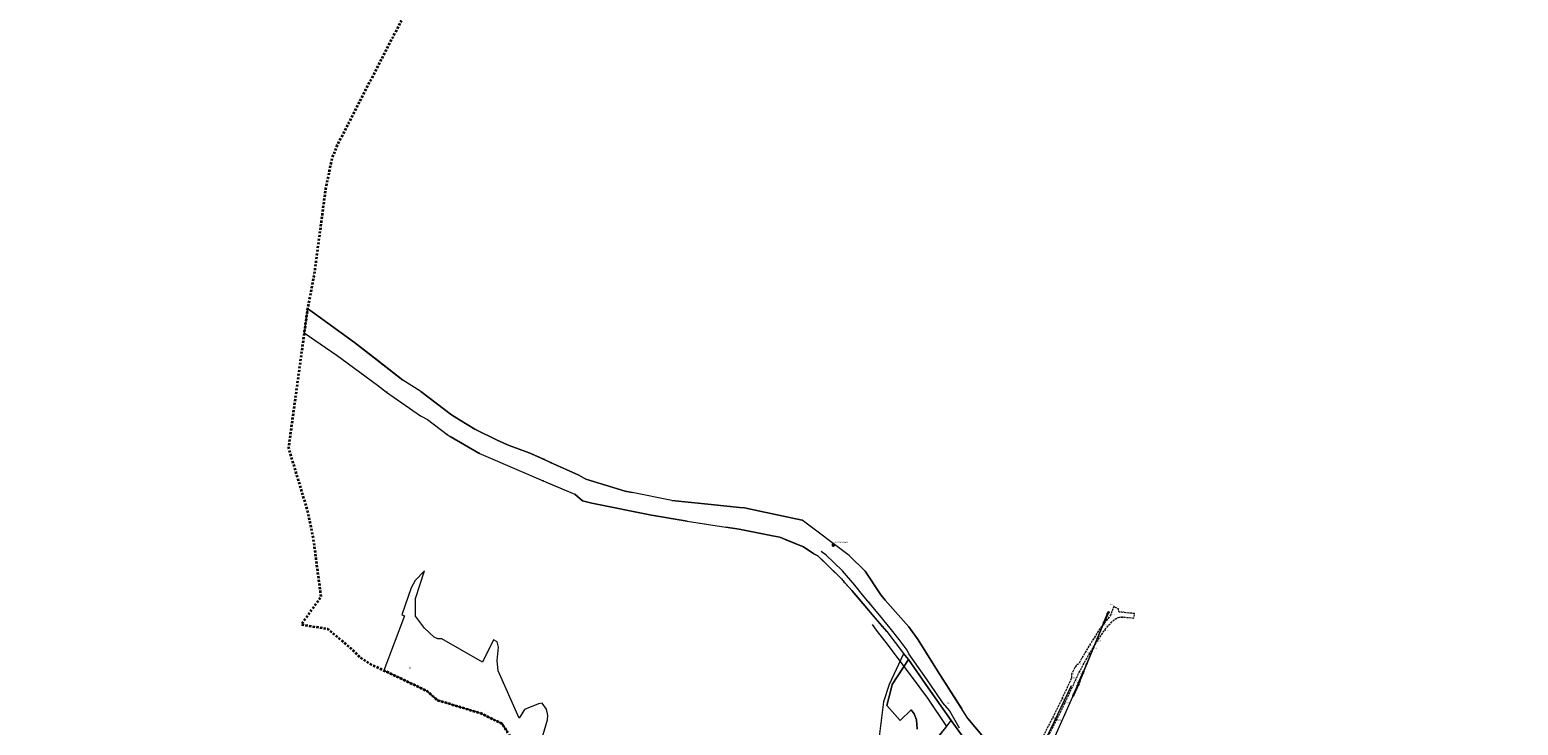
# Model space of a CAD drawing. Header units: metres. Extents: x 7423100 to 7429434, y 5527887 to 5533362.
# Tile 41 of 43: x 7426717 to 7427725, y 5531908 to 5532379. Entities that reach past the tile are written whole.
import ezdxf
from ezdxf.enums import TextEntityAlignment as Align

# ---------------------------------------------------------------- set-up
doc = ezdxf.new("R2010")
doc.units = ezdxf.units.M
doc.header["$MEASUREMENT"] = 0
for name, pattern in [('1.5_0.5', [2, 1.5, -0.5]), ('1.5_1.0', [2.5, 1.5, -1]), ('219-500', [0]), ('sutp_500', [0])]:
    doc.linetypes.add(name, pattern=pattern)
doc.layers.get('0').update_dxf_attribs({"color": 2, "linetype": 'CONTINUOUS', "lineweight": 5})
for name, color, linetype in [('202-punkt graniczny', 7, 'CONTINUOUS'), ('203-punkt graniczny', 7, 'CONTINUOUS'), ('210-oznaczenie konturu użytku gruntowego', 7, 'CONTINUOUS'), ('211-numer działki ewidencyjnej', 7, 'CONTINUOUS'), ('216-obręb ewidencyjny', 7, 'CONTINUOUS'), ('217-kontur klasyfikacyjny', 7, 'CONTINUOUS'), ('218-kontur użytku gruntowego', 7, 'CONTINUOUS'), ('219-działka ewidencyjna', 7, 'CONTINUOUS'), ('jezdnia', 7, 'CONTINUOUS'), ('pikieta sztuczna', 7, 'CONTINUOUS'), ('pikieta sztuczna-Atr2', 7, 'CONTINUOUS'), ('przewód gazowy', 7, 'CONTINUOUS'), ('przewód gazowy-Atr1', 7, 'CONTINUOUS'), ('przewód kanalizacyjny', 7, 'CONTINUOUS'), ('przewód kanalizacyjny-Atr1', 7, 'CONTINUOUS'), ('przewód telekomunikacyjny napowietrzny', 7, 'CONTINUOUS'), ('Szczegółowa osnowa geodezyjna pozioma', 7, 'CONTINUOUS'), ('Szczegółowa osnowa geodezyjna pozioma-Atr103', 7, 'CONTINUOUS')]:
    doc.layers.add(name, color=color, linetype=linetype)
doc.styles.get("Standard").update_dxf_attribs({"font": 'Working1250.shx', "width": 0.75})

# ---------------------------------------------------------------- blocks, each defined once
blk = doc.blocks.new('202')
at = {"color": 0, "linetype": 'Continuous', "lineweight": 0}
blk.add_circle((0, 0), 0.25, dxfattribs=at)
blk = doc.blocks.new('203')
at = {"linetype": 'Continuous', "lineweight": 0}
h = blk.add_hatch(color=0, dxfattribs=at)
edge = h.paths.add_edge_path()
edge.add_arc((0, 0), 0.045, 0, 360)
blk = doc.blocks.new('SUTP')
at = {"color": 0, "linetype": 'Continuous'}
for p, q in [((0, 0), (0.866, 0.5)), ((0, 0), (9.232, 0)), ((1.866, -0.5), (1, 0)), ((7.366, -0.5), (8.232, 0)), ((9.232, 0), (8.366, 0.5))]:
    blk.add_line(p, q, dxfattribs=at)
blk = doc.blocks.new('PW01')
at = {"linetype": 'Continuous', "lineweight": 13}
h = blk.add_hatch(color=0, dxfattribs=at)
edge = h.paths.add_edge_path()
edge.add_arc((0, 0), 0.045, 0, 360)
blk = doc.blocks.new('OSSP')
at = {"color": 0}
for p, q in [((-0.626, 0.625), (-0.626, -0.625)), ((-0.626, 0.625), (-0.626, -0.625)), ((0.624, 0.625), (-0.626, 0.625)), ((0.624, 0.625), (-0.626, 0.625)), ((0.3, 0), (-0.3, 0)), ((0.3, 0), (-0.3, 0)), ((0, -0.3), (0, 0.3)), ((0, -0.3), (0, 0.3)), ((0.624, -0.625), (0.624, 0.625)), ((0.624, -0.625), (0.624, 0.625)), ((-0.626, -0.625), (0.624, -0.625)), ((-0.626, -0.625), (0.624, -0.625))]:
    blk.add_line(p, q, dxfattribs=at)

msp = doc.modelspace()

# ---------------------------------------------------------------- linework, layer by layer
at = {"layer": '216-obręb ewidencyjny', "color": 7, "linetype": '1.5_1.0', "lineweight": 35, "flags": 128}
msp.add_lwpolyline([(7427465.39, 5530971.07), (7427486.65, 5530995.8), (7427495.11, 5531008.66), (7427506.55, 5531022.56), (7427519.92, 5531035.82), (7427519.91, 5531036.3), (7427540.59, 5531050.32), (7427543.86, 5531052.19), (7427571.29, 5531067.83), (7427590.31, 5531078.09), (7427613.86, 5531090.36), (7427646.86, 5531111.52), (7427660.42, 5531115.01), (7427662.16, 5531129.96), (7427666.71, 5531148.13), (7427670.68, 5531162.93), (7427670.94, 5531163.89), (7427672.3, 5531168.8), (7427678.26, 5531190.44), (7427681.76, 5531206.54), (7427682.92, 5531211.85), (7427685.79, 5531222.97), (7427687.08, 5531227.98), (7427693.27, 5531251.97), (7427696.49, 5531267.22), (7427697.15, 5531271.2), (7427705.01, 5531310.69), (7427706.98, 5531318.96), (7427709.16, 5531328.11), (7427710.97, 5531335.69), (7427711.99, 5531339.94), (7427715.7, 5531355.5), (7427716.72, 5531359.77), (7427717.33, 5531364), (7427719.63, 5531379.83), (7427720.91, 5531389.52), (7427720.1, 5531400.42), (7427722.9, 5531410.64), (7427724.18, 5531415.32), (7427734.05, 5531441.54), (7427734.54, 5531443.09), (7427737.48, 5531452.46), (7427746.03, 5531479.69), (7427750.79, 5531494.86), (7427755.27, 5531510.07), (7427764.29, 5531529.18), (7427769.04, 5531539.24), (7427783.7, 5531570.71), (7427800.96, 5531607.54), (7427810.14, 5531623.35), (7427817.05, 5531636.63), (7427820.22, 5531642.47), (7427823.76, 5531648.03), (7427828.76, 5531655.37), (7427835.75, 5531664.29), (7427847.7, 5531677.49), (7427857.3, 5531686.9), (7427863.35, 5531692.87), (7427866.84, 5531696.83), (7427873.21, 5531704.1), (7427875.02, 5531705.91), (7427875.9, 5531707), (7427877.05, 5531708.44), (7427882.64, 5531718.45), (7427883.93, 5531724.65), (7427887.73, 5531737.45), (7427891.69, 5531759.66), (7427891.48, 5531770.46), (7427892.27, 5531774.96), (7427890.97, 5531788.46), (7427890.75, 5531791.66), (7427885.03, 5531805.66), (7427884.53, 5531810.46), (7427884.63, 5531821.26), (7427891.42, 5531829.87), (7427906.99, 5531843.29), (7427916.38, 5531849.6), (7427929.99, 5531858.62), (7427946.45, 5531871.55), (7427946.91, 5531871.91), (7427951.16, 5531875.24), (7427948.04, 5531885.94), (7427960.54, 5531891.76), (7427964.44, 5531893.96), (7427978.13, 5531902.58), (7427991.32, 5531911), (7427995.73, 5531914.4), (7427996.71, 5531915.9), (7428010.31, 5531933.22), (7428022.68, 5531948.64), (7428034.97, 5531962.18), (7428048.85, 5531977.47), (7428055.64, 5531984.98), (7428067.62, 5531997.2), (7428088.07, 5532025.51), (7428095.13, 5532035.33), (7428118.02, 5532068.16), (7428124.13, 5532078.7), (7428127.6, 5532086.43), (7428137.36, 5532105.5), (7428146.28, 5532123.5), (7428156.46, 5532144.02), (7428165.92, 5532158.25), (7428174.92, 5532171.78), (7428184.81, 5532186.66), (7428197.91, 5532202.59), (7428203.6, 5532209.48), (7428212.77, 5532220.89), (7428222.36, 5532235.31), (7428227.59, 5532243.5), (7428239.65, 5532262.38), (7428262.18, 5532297.65), (7428262.89, 5532298.76), (7428267.28, 5532305.27), (7428280.85, 5532326.69), (7428294.78, 5532347.64), (7428302.22, 5532358.82), (7428306.83, 5532365.67), (7428308.41, 5532368.04), (7428310.22, 5532370.36), (7428313.2, 5532374.23), (7428314.71, 5532376.31), (7428318.18, 5532381.07), (7428330.97, 5532398.67), (7428340.32, 5532409.75), (7428341.48, 5532411.12), (7428357.54, 5532430.19), (7428358.07, 5532430.74), (7428411.8, 5532486.32), (7428420.17, 5532494.97), (7428420.71, 5532514.43), (7428420.95, 5532523.18), (7428421.59, 5532527.21), (7428425.03, 5532549.05), (7428428.58, 5532569.99), (7428428.82, 5532571.49), (7428433.55, 5532592.4), (7428433.7, 5532593.44), (7428439.72, 5532619.61), (7428441.16, 5532625.98), (7428447.68, 5532655.92), (7428448.85, 5532661.03), (7428450.4, 5532665.64), (7428456.16, 5532686.26), (7428464.05, 5532721.04), (7428466.61, 5532731.38), (7428471.44, 5532750.92), (7428477.31, 5532786.2), (7428477.75, 5532788.76), (7428481.61, 5532811.28), (7428485.02, 5532830.33), (7428485.96, 5532835.64), (7428489.02, 5532852.8), (7428491.88, 5532884.65), (7428490.49, 5532905.24), (7428489.9, 5532907.75), (7428488.34, 5532914.39), (7428477.51, 5532960.55), (7428474.58, 5532973.05), (7428466, 5532997.55), (7428463.57, 5533004.48), (7428458.75, 5533013.92), (7428458.62, 5533014.17), (7428456.91, 5533017.43), (7428443.52, 5533043.76), (7428441.89, 5533047.26), (7428432.02, 5533068.57), (7428429.1, 5533071.41), (7428421.46, 5533086.24), (7428417.65, 5533092.55), (7428416.37, 5533094.67), (7428407.6, 5533109.19), (7428399.88, 5533122.56), (7428399, 5533122.14), (7428384.14, 5533113.56), (7428358.23, 5533099.08), (7428353.17, 5533095.29), (7428350.35, 5533093.25), (7428346.37, 5533087.46), (7428335.97, 5533072.33), (7428323.99, 5533067.92), (7428302.18, 5533062.69), (7428276.87, 5533061.14), (7428266.59, 5533051.05), (7428253.59, 5533046.43), (7428242.99, 5533044.21), (7428237.11, 5533042.98), (7428216.6, 5533038.69), (7428207.43, 5533032.49), (7428201.31, 5533028.37), (7428186.87, 5533034.21), (7428178.41, 5533037.64), (7428168.31, 5533043.53), (7428156.68, 5533050.32), (7428152.08, 5533051.21), (7428139.57, 5533053.7), (7428130.77, 5533054.49), (7428119.27, 5533054.07), (7428110.39, 5533057.64), (7428098.36, 5533062.45), (7428085.46, 5533065.12), (7428082.36, 5533065.74), (7428081.89, 5533065.84), (7428070.35, 5533068.22), (7428061.98, 5533066.4), (7428048.15, 5533063.39), (7428038.77, 5533047.18), (7428032.37, 5533043.17), (7428026.27, 5533043.06), (7428020.58, 5533038.95), (7428010.18, 5533037.34), (7428004.88, 5533032.35), (7428000.78, 5533031.33), (7427991.37, 5533039.32), (7427978.58, 5533036.3), (7427952.09, 5533018.67), (7427941.39, 5533020.76), (7427919.92, 5533006.23), (7427911, 5533012.52), (7427905.49, 5533014.21), (7427886.6, 5533008.59), (7427878.01, 5533000.38), (7427860.42, 5533000.76), (7427856.1, 5533001.85), (7427848.81, 5532996.66), (7427844.63, 5532991.34), (7427833.61, 5532990.73), (7427830.19, 5532991.64), (7427821.61, 5532993.91), (7427801.42, 5532985.49), (7427799.22, 5532979.48), (7427785.84, 5532966.97), (7427779.24, 5532967.86), (7427772.74, 5532960.45), (7427767.37, 5532956.38), (7427761.35, 5532951.84), (7427743.15, 5532949.01), (7427722.47, 5532935.19), (7427714.87, 5532934.58), (7427709.39, 5532926.54), (7427704.5, 5532919.36), (7427708.29, 5532915.77), (7427670.41, 5532894.32), (7427670.93, 5532880.52), (7427657.14, 5532869.3), (7427642.64, 5532867.08), (7427645.86, 5532850.69), (7427643.03, 5532847), (7427633.28, 5532834.37), (7427615.99, 5532825.25), (7427601.39, 5532824.63), (7427597.79, 5532823.93), (7427581.3, 5532814.61), (7427580.3, 5532810.2), (7427580.42, 5532795), (7427576.24, 5532791), (7427570.13, 5532794.22), (7427563.82, 5532792.78), (7427562.43, 5532787.98), (7427561.24, 5532774.38), (7427551.65, 5532769.58), (7427547.26, 5532760.96), (7427544.28, 5532754.15), (7427533.08, 5532741.74), (7427525.48, 5532737.93), (7427518.21, 5532726.52), (7427513.32, 5532717.41), (7427504.52, 5532717.4), (7427487.72, 5532704.38), (7427495.32, 5532704.29), (7427498.54, 5532689.89), (7427484.95, 5532677.28), (7427484.98, 5532651.87), (7427464.18, 5532651.45), (7427460.58, 5532649.84), (7427460.99, 5532643.84), (7427465.4, 5532634.15), (7427460.42, 5532613.54), (7427455.72, 5532615.13), (7427452.43, 5532610.13), (7427448.23, 5532604.02), (7427444.65, 5532592.42), (7427427.06, 5532617.78), (7427421.61, 5532625.63), (7427420.8, 5532626.79), (7427411.78, 5532658.19), (7427364.62, 5532687.57), (7427347.71, 5532698.11), (7427346.79, 5532699.21), (7427344.7, 5532701.4), (7427342.3, 5532704.01), (7427333.69, 5532713.7), (7427318.37, 5532727.88), (7427303.07, 5532740.88), (7427298.11, 5532747.05), (7427296.37, 5532749.08), (7427268.49, 5532781.32), (7427267.82, 5532783.26), (7427259.56, 5532807), (7427252.16, 5532814.12), (7427243.84, 5532820.46), (7427230.79, 5532830.42), (7427219.84, 5532834.08), (7427209.87, 5532841.08), (7427193.37, 5532852.69), (7427182.89, 5532860), (7427174.62, 5532859.49), (7427145.07, 5532858.45), (7427135.91, 5532866.04), (7427132.23, 5532869.46), (7427126.09, 5532875.17), (7427076.64, 5532870.89), (7427049.99, 5532868.58), (7427047.59, 5532868.37), (7427026.08, 5532874.55), (7427016.08, 5532860.54), (7427008.18, 5532860.73), (7426998.37, 5532865.01), (7426993.57, 5532865.31), (7426989.58, 5532862.4), (7426988.78, 5532860.4), (7426986.29, 5532851.8), (7426984.19, 5532848.5), (7426982.39, 5532847.69), (7426978.39, 5532847.49), (7426977.09, 5532848.19), (7426969.09, 5532851.58), (7426959.87, 5532862.77), (7426953.16, 5532871.16), (7426945.26, 5532873.55), (7426936.06, 5532873.14), (7426920.57, 5532864.42), (7426901.08, 5532863.8), (7426886.66, 5532866.48), (7426858.04, 5532878.55), (7426848.24, 5532881.24), (7426836.84, 5532880.62), (7426827.84, 5532879.91), (7426830.51, 5532900.52), (7426808.91, 5532900.59), (7426800.31, 5532895.22), (7426796.37, 5532893.4), (7426789.7, 5532888.11), (7426781.63, 5532889.28), (7426754.99, 5532893.14), (7426744.12, 5532893.84), (7426734.31, 5532891.8), (7426711.8, 5532899.48), (7426702, 5532898.36), (7426693.7, 5532899.45), (7426692.22, 5532900.2), (7426674.39, 5532909.13), (7426669.98, 5532913.63), (7426663.87, 5532922.12), (7426661.18, 5532925.82), (7426658.16, 5532931.82), (7426655.95, 5532934.41), (7426649.04, 5532945.81), (7426645.83, 5532951.2), (7426640.82, 5532959.4), (7426638.03, 5532965.11), (7426635.21, 5532971.85), (7426627.58, 5532990.09), (7426626.18, 5532991.48), (7426624.88, 5532994.48), (7426623.97, 5532999.48), (7426620.98, 5533006.08), (7426616.87, 5533014.08), (7426614.76, 5533021.27), (7426613.64, 5533026.07), (7426610.63, 5533032.47), (7426608.22, 5533041.77), (7426605.48, 5533049.24), (7426603.61, 5533051.26), (7426592.7, 5533056.75), (7426580.15, 5533046.73), (7426559.81, 5533036.46), (7426519.01, 5533024.9), (7426518.28, 5533023.04), (7426514.97, 5533017.94), (7426514.75, 5533017.59), (7426500.99, 5532994.8), (7426500.35, 5532993.34), (7426498.19, 5532988.31), (7426496.88, 5532985.26), (7426490.01, 5532968.92), (7426485.4, 5532963.11), (7426483.96, 5532961.5), (7426472.92, 5532949.1), (7426472.15, 5532948.45), (7426452.58, 5532932.24), (7426428.19, 5532912.05), (7426404.95, 5532894.16), (7426397.78, 5532889.1), (7426388.33, 5532882.33), (7426375.2, 5532872.72), (7426353.34, 5532856.95), (7426347.97, 5532853.12), (7426324.46, 5532836.35), (7426308.66, 5532825.84), (7426302.59, 5532821.82), (7426280.93, 5532806.53), (7426256.54, 5532788.68), (7426246.89, 5532772.58), (7426238.77, 5532759.05), (7426236.22, 5532754.79), (7426233.15, 5532748.09), (7426223.08, 5532729.89), (7426207.6, 5532686.75), (7426205.22, 5532668.96), (7426205.34, 5532656.24), (7426209.96, 5532635.56), (7426270.77, 5532631.12), (7426295.38, 5532629.65), (7426305.25, 5532629.45), (7426316.44, 5532629.22), (7426328.89, 5532628.97), (7426383.49, 5532627.84), (7426385.49, 5532624.62), (7426413.22, 5532606.59), (7426432.44, 5532579.29), (7426443.17, 5532570.44), (7426447.97, 5532566.55), (7426451.02, 5532567.14), (7426461.37, 5532569.14), (7426478.18, 5532564.16), (7426480.97, 5532561.23), (7426483.68, 5532558.37), (7426512.71, 5532536.9), (7426518.25, 5532525.75), (7426527.4, 5532507.34), (7426528.95, 5532504.21), (7426550.34, 5532513.94), (7426578.56, 5532504.07), (7426582.06, 5532504.15), (7426613.86, 5532504.82), (7426617.75, 5532514.72), (7426623.85, 5532512.23), (7426648.75, 5532521.26), (7426655.66, 5532511.37), (7426666.78, 5532507.62), (7426670.47, 5532506.38), (7426687.18, 5532509.1), (7426688.46, 5532513.51), (7426696.31, 5532513.53), (7426710.76, 5532513.53), (7426713.35, 5532512.17), (7426715.28, 5532511.14), (7426718.81, 5532512.36), (7426724.26, 5532514.25), (7426729.27, 5532506.35), (7426741.47, 5532506.27), (7426752.07, 5532508.72), (7426762.57, 5532501.94), (7426771, 5532487.04), (7426784.58, 5532482.07), (7426784.61, 5532480.06), (7426784.74, 5532475.23), (7426798.04, 5532465.6), (7426803.52, 5532472.24), (7426815.21, 5532479.25), (7426817.5, 5532488.26), (7426823.9, 5532489.19), (7426833.5, 5532490.58), (7426844.71, 5532486.59), (7426861.41, 5532486.81), (7426874.15, 5532476.26), (7426878.53, 5532472.63), (7426886.83, 5532474.04), (7426887.52, 5532483.34), (7426894.84, 5532477.35), (7426905.33, 5532474.36), (7426924.83, 5532475.68), (7426948.46, 5532452.04), (7426964.32, 5532445.33), (7426976.98, 5532439.97), (7426984.88, 5532440.72), (7426988.48, 5532440.66), (7426992.18, 5532439.66), (7426995.88, 5532437.76), (7426977.65, 5532403.01), (7426962.67, 5532374.42), (7426960.36, 5532369.95), (7426955.2, 5532359.9), (7426924.94, 5532300.98), (7426921.45, 5532292.26), (7426919.66, 5532283.66), (7426917.17, 5532271.65), (7426911.31, 5532227.57), (7426911.15, 5532226.39), (7426909.94, 5532217.32), (7426909.34, 5532212.84), (7426904.97, 5532190.63), (7426902.69, 5532174.22), (7426892.77, 5532101.7), (7426892.48, 5532099.71), (7426891.98, 5532096.3), (7426902.63, 5532060.9), (7426905.03, 5532052.91), (7426908.77, 5532035.02), (7426912.8, 5532004.4), (7426914, 5531995.32), (7426900.71, 5531976.53), (7426903.32, 5531976.09), (7426918.79, 5531973.49), (7426934.31, 5531960.45), (7426940.15, 5531954.66), (7426947.86, 5531949.55), (7426956.74, 5531945.34), (7426966.06, 5531940.92), (7426985.89, 5531931.5), (7426992.71, 5531925.4), (7427008.28, 5531920.67), (7427008.58, 5531920.57), (7427018.94, 5531917.44), (7427022.51, 5531916.34), (7427036.52, 5531909.46), (7427039.97, 5531904.23), (7427045.05, 5531896.56), (7427045.71, 5531886.51), (7427046.93, 5531869.5), (7427039.34, 5531861.65), (7427039.77, 5531849.58), (7427058.41, 5531833.42), (7427069.04, 5531835.52), (7427077.31, 5531833.2), (7427066.34, 5531809.48), (7427059.22, 5531795.17), (7427047.43, 5531771.5), (7427030.72, 5531737.93), (7427030.13, 5531733.63), (7427029.43, 5531731.43), (7427022.66, 5531709.42), (7427019.27, 5531700.11), (7427014.28, 5531685.4), (7427001.92, 5531652.59), (7427000.53, 5531646.58), (7426999.52, 5531641.61), (7426998.23, 5531631.7), (7426991.78, 5531594.74), (7426991.4, 5531583.17), (7426990.27, 5531566.87), (7426990.24, 5531550.36), (7426989.73, 5531544.77), (7426987.64, 5531522.63), (7426985.96, 5531504.82), (7426984.82, 5531493.03), (7426986.1, 5531487.11), (7426981.47, 5531443.78), (7426977.76, 5531429.02), (7426975.05, 5531404.33), (7426975.44, 5531396.13), (7426974.63, 5531391.34), (7426974.71, 5531388.72), (7426973.15, 5531375.95), (7426972.52, 5531370.17), (7426972.26, 5531369.28), (7426962.42, 5531315.6), (7426962.3, 5531314.96), (7426956.92, 5531271.95), (7426953.08, 5531240.63), (7426952.41, 5531236), (7426949.55, 5531199.94), (7426949.29, 5531182.09), (7426948.67, 5531151.75), (7426948.83, 5531077.97), (7426948.89, 5531052.46), (7426949, 5531044.75), (7426949.06, 5531042.26), (7426959.47, 5531041.2), (7426967.17, 5531051.07), (7426975.56, 5531047.46), (7426974.73, 5531037.81), (7426977.82, 5531034.33), (7426975.26, 5531028.98), (7426976.11, 5531028.3), (7426977.17, 5531027.68), (7426986.27, 5531024.3), (7426986.18, 5531016.79), (7426989.75, 5531012.82), (7427001.99, 5531013.1), (7427006.48, 5531017.32), (7427011.17, 5531013.73), (7427012.99, 5531012.33), (7427014.48, 5530985.54), (7427014.74, 5530981.13), (7427020.54, 5530971.03), (7427033.35, 5530964.15), (7427038.55, 5530958.35), (7427040.32, 5530950.17), (7427041.57, 5530944.36), (7427041.49, 5530941.06), (7427040.68, 5530937.35), (7427039.38, 5530934.35), (7427037.7, 5530932.55), (7427037.39, 5530931.15), (7427038.89, 5530929.65), (7427043.79, 5530929.36), (7427042.62, 5530906.75), (7427051.9, 5530896.56), (7427056.64, 5530891.37), (7427059.44, 5530890.87), (7427061.75, 5530893.09), (7427064.44, 5530892.38), (7427063.86, 5530884.68), (7427067.06, 5530868.79), (7427069.58, 5530856.38), (7427067.98, 5530854.38), (7427063.19, 5530847.37), (7427071.19, 5530845.18), (7427067.66, 5530826.85), (7427066.52, 5530820.97), (7427074.23, 5530812.38), (7427075.63, 5530812.48), (7427078.76, 5530815.4), (7427081.33, 5530817.79), (7427083.13, 5530817.69), (7427089.73, 5530814.8), (7427090.84, 5530809.4), (7427095.06, 5530803.62), (7427099.57, 5530799.35), (7427102.05, 5530797.01), (7427110.17, 5530781.02), (7427111.98, 5530775.52), (7427113.88, 5530773.62), (7427119.56, 5530767.9), (7427122.91, 5530764.53), (7427126.31, 5530751.64), (7427126.72, 5530742.44), (7427127.63, 5530738.44), (7427128.73, 5530735.94), (7427135.94, 5530727.75), (7427138.95, 5530721.45), (7427141.45, 5530718.85), (7427147.76, 5530713.76), (7427152.67, 5530706.46), (7427153.17, 5530702.86), (7427152.87, 5530700.66), (7427151.68, 5530696.86), (7427148.68, 5530694.86), (7427140.3, 5530690.45), (7427133.89, 5530685.24), (7427126.01, 5530681.43), (7427126.1, 5530678.63), (7427128.3, 5530677.73), (7427134.8, 5530674.94), (7427139.71, 5530670.44), (7427147.22, 5530663.75), (7427153.83, 5530656.66), (7427155.34, 5530654.95), (7427157.53, 5530652.46), (7427162.16, 5530642.77), (7427165.25, 5530637.97), (7427175.76, 5530629.58), (7427178.57, 5530624.69), (7427180.77, 5530624.69), (7427186.27, 5530626.91), (7427192.08, 5530616), (7427189.19, 5530606.6), (7427188.9, 5530598.51), (7427185.31, 5530590.49), (7427185.03, 5530585.49), (7427186.32, 5530580.79), (7427186.94, 5530577.59), (7427200.13, 5530577.71), (7427212.92, 5530668.53), (7427222.92, 5530667.54), (7427239.22, 5530668.36), (7427254.72, 5530669.58), (7427272.1, 5530672.58), (7427285.02, 5530674.82), (7427292.63, 5530716.94), (7427299.23, 5530754.84), (7427307.45, 5530788.08), (7427314.93, 5530810.57), (7427327.03, 5530840.89), (7427342.59, 5530870.71), (7427344.82, 5530872.71), (7427348.58, 5530876.1), (7427360.47, 5530886.83), (7427372.76, 5530897.35), (7427375.04, 5530899.22), (7427399.94, 5530919.58), (7427404.64, 5530923.21), (7427411.42, 5530928.44), (7427415.71, 5530931.74), (7427439.25, 5530950.63), (7427447.3, 5530955.64)], close=True, dxfattribs=at)
at = {"layer": '217-kontur klasyfikacyjny', "color": 92, "linetype": 'Continuous', "lineweight": 18, "flags": 128}
for points in [[(7426977.92, 5532006.34), (7426975.18, 5532001.43)], [(7426984.27, 5532012.77), (7426977.92, 5532006.34)], [(7426978.11, 5531994.19), (7426984.27, 5532012.77)], [(7426975.18, 5532001.43), (7426968.79, 5531982.96)], [(7426978.09, 5531982.05), (7426978.11, 5531994.19)], [(7426970.58, 5531982.27), (7426956.74, 5531945.34)], [(7426968.79, 5531982.96), (7426970.58, 5531982.27)], [(7426984.32, 5531973.99), (7426978.09, 5531982.05)], [(7426990.76, 5531967.94), (7426984.32, 5531973.99)], [(7426993.29, 5531966.89), (7426990.76, 5531967.94)], [(7426996.01, 5531966.79), (7426993.29, 5531966.89)], [(7427023.44, 5531951.03), (7426996.01, 5531966.79)], [(7427030.98, 5531966.13), (7427023.44, 5531951.03)], [(7427033.48, 5531964.85), (7427030.98, 5531966.13)], [(7427033.45, 5531952.07), (7427034.42, 5531961.13)], [(7427034.42, 5531961.13), (7427033.48, 5531964.85)], [(7427308.47, 5531956.25), (7427299.07, 5531935.77)], [(7427308.82, 5531956.94), (7427308.47, 5531956.25)], [(7427312.19, 5531952.78), (7427308.82, 5531956.94)], [(7427034.24, 5531944.99), (7427033.45, 5531952.07)], [(7427312.19, 5531952.78), (7427301.16, 5531935.95)], [(7427301.16, 5531935.95), (7427312.19, 5531952.78)], [(7427327.08, 5531931.42), (7427312.19, 5531952.78)], [(7426956.74, 5531945.34), (7426966.06, 5531940.92)], [(7426966.06, 5531940.92), (7426985.89, 5531931.5)], [(7427048.34, 5531912.92), (7427034.24, 5531944.99)], [(7427299.07, 5531935.77), (7427295.27, 5531924.06)], [(7427301.16, 5531935.95), (7427300.11, 5531931.96)], [(7427300.11, 5531931.96), (7427301.16, 5531935.95)], [(7426985.89, 5531931.5), (7426992.71, 5531925.4)], [(7427300.11, 5531931.96), (7427297.42, 5531921.66)], [(7427297.42, 5531921.66), (7427300.11, 5531931.96)], [(7427341.07, 5531911.46), (7427327.08, 5531931.42)], [(7426992.71, 5531925.4), (7427008.28, 5531920.67)], [(7427008.28, 5531920.67), (7427008.58, 5531920.57)], [(7427008.58, 5531920.57), (7427018.94, 5531917.44)], [(7427018.94, 5531917.44), (7427022.51, 5531916.34)], [(7427022.51, 5531916.34), (7427036.52, 5531909.46)], [(7427052.09, 5531918.81), (7427048.34, 5531912.92)], [(7427061.46, 5531922.69), (7427052.09, 5531918.81)], [(7427063.87, 5531923.08), (7427061.46, 5531922.69)], [(7427066.79, 5531919.23), (7427063.87, 5531923.08)], [(7427067.76, 5531914.81), (7427066.79, 5531919.23)], [(7427295.27, 5531924.06), (7427292.31, 5531900.6)], [(7427297.42, 5531921.66), (7427306.59, 5531911.46)], [(7427306.59, 5531911.46), (7427297.42, 5531921.66)], [(7427306.59, 5531911.46), (7427313.99, 5531918.67)], [(7427313.99, 5531918.67), (7427306.59, 5531911.46)], [(7427313.99, 5531918.67), (7427316.06, 5531916.05)], [(7427316.06, 5531916.05), (7427313.99, 5531918.67)], [(7427316.06, 5531916.05), (7427317.66, 5531911.93)], [(7427317.66, 5531911.93), (7427316.06, 5531916.05)], [(7427036.52, 5531909.46), (7427039.97, 5531904.23)], [(7427062.32, 5531894.27), (7427067.47, 5531911.85)], [(7427067.47, 5531911.85), (7427067.76, 5531914.81)], [(7427317.66, 5531911.93), (7427317.99, 5531905.66)], [(7427317.99, 5531905.66), (7427317.66, 5531911.93)], [(7427327.82, 5531893.98), (7427341.07, 5531911.46)]]:
    msp.add_lwpolyline(points, dxfattribs=at)
at = {"layer": '218-kontur użytku gruntowego', "color": 3, "linetype": 'Continuous', "lineweight": 18, "flags": 128}
for points in [[(7426904.97, 5532190.63), (7426902.69, 5532174.22)], [(7426909.62, 5532187.26), (7426904.97, 5532190.63)], [(7426936.82, 5532167.49), (7426909.62, 5532187.26)], [(7426902.69, 5532174.22), (7426913.45, 5532166.74)], [(7426952.53, 5532155.26), (7426936.82, 5532167.49)], [(7426913.45, 5532166.74), (7426925.02, 5532158.69)], [(7426925.02, 5532158.69), (7426928.46, 5532156.3)], [(7426928.46, 5532156.3), (7426952.41, 5532138.57)], [(7426969.56, 5532142), (7426952.53, 5532155.26)], [(7426952.41, 5532138.57), (7426958.58, 5532133.95)], [(7426981.81, 5532134.38), (7426969.56, 5532142)], [(7426958.58, 5532133.95), (7426981.43, 5532117.81)], [(7427002.46, 5532118.47), (7426981.81, 5532134.38)], [(7426981.43, 5532117.81), (7426986.18, 5532115.39)], [(7427007.98, 5532115.13), (7427002.46, 5532118.47)], [(7426986.18, 5532115.39), (7426999.68, 5532105.12)], [(7427018.43, 5532108.82), (7427007.98, 5532115.13)], [(7427033.97, 5532101.06), (7427018.43, 5532108.82)], [(7426999.68, 5532105.12), (7427001.64, 5532103.97)], [(7427001.64, 5532103.97), (7427021.15, 5532092.57)], [(7427041.62, 5532097.87), (7427033.97, 5532101.06)], [(7427055.13, 5532092.73), (7427041.62, 5532097.87)], [(7427021.15, 5532092.57), (7427025.75, 5532090.58)], [(7427025.75, 5532090.58), (7427064.57, 5532073.84)], [(7427061.95, 5532089.82), (7427055.13, 5532092.73)], [(7427064.95, 5532088.54), (7427061.95, 5532089.82)], [(7427069.7, 5532086.25), (7427064.95, 5532088.54)], [(7427088.72, 5532077.59), (7427069.7, 5532086.25)], [(7427093.61, 5532075.03), (7427088.72, 5532077.59)], [(7427064.57, 5532073.84), (7427068.31, 5532072.28)], [(7427068.31, 5532072.28), (7427086.18, 5532064.84)], [(7427120.1, 5532066.91), (7427093.61, 5532075.03)], [(7427125.03, 5532065.9), (7427120.1, 5532066.91)], [(7427086.18, 5532064.84), (7427091.31, 5532060.28)], [(7427091.31, 5532060.28), (7427097.57, 5532058.62)], [(7427097.57, 5532058.62), (7427138.1, 5532050.57)], [(7427151.85, 5532060.4), (7427125.03, 5532065.9)], [(7427178.49, 5532057.76), (7427151.85, 5532060.4)], [(7427197.62, 5532055.87), (7427178.49, 5532057.76)], [(7427138.1, 5532050.57), (7427162.14, 5532046.48)], [(7427162.14, 5532046.48), (7427169.51, 5532045.37)], [(7427200.97, 5532055.54), (7427197.62, 5532055.87)], [(7427211.54, 5532053.32), (7427200.97, 5532055.54)], [(7427240.14, 5532047.29), (7427211.54, 5532053.32)], [(7427271.91, 5532023.26), (7427240.14, 5532047.29)], [(7427169.51, 5532045.37), (7427188.32, 5532042.55)], [(7427188.32, 5532042.55), (7427197.43, 5532041.19)], [(7427197.43, 5532041.19), (7427202.02, 5532040.27)], [(7427202.02, 5532040.27), (7427220.02, 5532036.65)], [(7427220.02, 5532036.65), (7427225.08, 5532035.63)], [(7427225.08, 5532035.63), (7427230.22, 5532033.51)], [(7427230.22, 5532033.51), (7427240.98, 5532029.09)], [(7427240.98, 5532029.09), (7427247.92, 5532024.39)], [(7427247.92, 5532024.39), (7427250.81, 5532023.04)], [(7427250.81, 5532023.04), (7427255.1, 5532018.84)], [(7427255.1, 5532018.84), (7427266.75, 5532007.42)], [(7427282.81, 5532012.69), (7427271.91, 5532023.26)], [(7426977.92, 5532006.34), (7426975.18, 5532001.43)], [(7426984.27, 5532012.77), (7426977.92, 5532006.34)], [(7426978.11, 5531994.19), (7426984.27, 5532012.77)], [(7427266.75, 5532007.42), (7427268.73, 5532004.98)], [(7427293.36, 5531996.5), (7427282.81, 5532012.69)], [(7426975.18, 5532001.43), (7426968.79, 5531982.96)], [(7427268.73, 5532004.98), (7427269.92, 5532003.71)], [(7427269.92, 5532003.71), (7427273.75, 5531999.62)], [(7427273.75, 5531999.62), (7427277.85, 5531994.76)], [(7427296.39, 5531993.04), (7427293.36, 5531996.5)], [(7426978.09, 5531982.05), (7426978.11, 5531994.19)], [(7427277.85, 5531994.76), (7427283.97, 5531987.48)], [(7427283.97, 5531987.48), (7427289.69, 5531980.74)], [(7427299.85, 5531989.08), (7427296.39, 5531993.04)], [(7427312.29, 5531974.84), (7427299.85, 5531989.08)], [(7426970.58, 5531982.27), (7426956.74, 5531945.34)], [(7426968.79, 5531982.96), (7426970.58, 5531982.27)], [(7426984.32, 5531973.99), (7426978.09, 5531982.05)], [(7427289.69, 5531980.74), (7427294.22, 5531975.41)], [(7426990.76, 5531967.94), (7426984.32, 5531973.99)], [(7426993.29, 5531966.89), (7426990.76, 5531967.94)], [(7426996.01, 5531966.79), (7426993.29, 5531966.89)], [(7427023.44, 5531951.03), (7426996.01, 5531966.79)], [(7427030.98, 5531966.13), (7427023.44, 5531951.03)], [(7427033.48, 5531964.85), (7427030.98, 5531966.13)], [(7427294.22, 5531975.41), (7427297.56, 5531971.84)], [(7427297.56, 5531971.84), (7427308.82, 5531956.94)], [(7427318.79, 5531966.03), (7427312.29, 5531974.84)], [(7427331.91, 5531945.2), (7427318.79, 5531966.03)], [(7427033.45, 5531952.07), (7427034.42, 5531961.13)], [(7427034.42, 5531961.13), (7427033.48, 5531964.85)], [(7427308.47, 5531956.25), (7427299.07, 5531935.77)], [(7427308.82, 5531956.94), (7427308.47, 5531956.25)], [(7427312.19, 5531952.78), (7427308.82, 5531956.94)], [(7427308.82, 5531956.94), (7427312.19, 5531952.78)], [(7427034.24, 5531944.99), (7427033.45, 5531952.07)], [(7427301.16, 5531935.95), (7427312.19, 5531952.78)], [(7427312.19, 5531952.78), (7427327.08, 5531931.42)], [(7426956.74, 5531945.34), (7426966.06, 5531940.92)], [(7426966.06, 5531940.92), (7426985.89, 5531931.5)], [(7427048.34, 5531912.92), (7427034.24, 5531944.99)], [(7427299.07, 5531935.77), (7427295.27, 5531924.06)], [(7427300.11, 5531931.96), (7427301.16, 5531935.95)], [(7427352.46, 5531912.79), (7427331.91, 5531945.2)], [(7426985.89, 5531931.5), (7426992.71, 5531925.4)], [(7427297.42, 5531921.66), (7427300.11, 5531931.96)], [(7427327.08, 5531931.42), (7427341.07, 5531911.46)], [(7426992.71, 5531925.4), (7427008.28, 5531920.67)], [(7427008.28, 5531920.67), (7427008.58, 5531920.57)], [(7427008.58, 5531920.57), (7427018.94, 5531917.44)], [(7427018.94, 5531917.44), (7427022.51, 5531916.34)], [(7427022.51, 5531916.34), (7427036.52, 5531909.46)], [(7427052.09, 5531918.81), (7427048.34, 5531912.92)], [(7427061.46, 5531922.69), (7427052.09, 5531918.81)], [(7427063.87, 5531923.08), (7427061.46, 5531922.69)], [(7427066.79, 5531919.23), (7427063.87, 5531923.08)], [(7427067.76, 5531914.81), (7427066.79, 5531919.23)], [(7427295.27, 5531924.06), (7427292.31, 5531900.6)], [(7427306.59, 5531911.46), (7427297.42, 5531921.66)], [(7427313.99, 5531918.67), (7427306.59, 5531911.46)], [(7427316.06, 5531916.05), (7427313.99, 5531918.67)], [(7427317.66, 5531911.93), (7427316.06, 5531916.05)], [(7427036.52, 5531909.46), (7427039.97, 5531904.23)], [(7427062.32, 5531894.27), (7427067.47, 5531911.85)], [(7427067.47, 5531911.85), (7427067.76, 5531914.81)], [(7427317.99, 5531905.66), (7427317.66, 5531911.93)], [(7427341.07, 5531911.46), (7427358.57, 5531887.31)], [(7427366.68, 5531895.83), (7427352.46, 5531912.79)]]:
    msp.add_lwpolyline(points, dxfattribs=at)
at = {"layer": '219-działka ewidencyjna', "color": 7, "linetype": '219-500', "lineweight": 18, "flags": 128}
for points in [[(7426904.97, 5532190.63), (7426902.69, 5532174.22)], [(7426904.97, 5532190.63), (7426909.62, 5532187.26)], [(7426909.62, 5532187.26), (7426936.82, 5532167.49)], [(7426902.69, 5532174.22), (7426913.45, 5532166.74)], [(7426936.82, 5532167.49), (7426969.56, 5532142)], [(7426913.45, 5532166.74), (7426925.02, 5532158.69)], [(7426925.02, 5532158.69), (7426928.46, 5532156.3)], [(7426928.46, 5532156.3), (7426952.41, 5532138.57)], [(7426952.41, 5532138.57), (7426958.58, 5532133.95)], [(7426981.81, 5532134.38), (7426969.56, 5532142)], [(7426958.58, 5532133.95), (7426981.43, 5532117.81)], [(7426981.81, 5532134.38), (7427002.46, 5532118.47)], [(7426981.43, 5532117.81), (7426986.18, 5532115.39)], [(7427002.46, 5532118.47), (7427007.98, 5532115.13)], [(7426986.18, 5532115.39), (7426999.68, 5532105.12)], [(7427007.98, 5532115.13), (7427018.43, 5532108.82)], [(7427018.43, 5532108.82), (7427033.97, 5532101.06)], [(7426999.68, 5532105.12), (7427001.64, 5532103.97)], [(7427021.15, 5532092.57), (7427001.64, 5532103.97)], [(7427033.97, 5532101.06), (7427041.62, 5532097.87)], [(7427041.62, 5532097.87), (7427055.13, 5532092.73)], [(7427021.15, 5532092.57), (7427025.75, 5532090.58)], [(7427025.75, 5532090.58), (7427064.57, 5532073.84)], [(7427055.13, 5532092.73), (7427064.95, 5532088.54)], [(7427064.95, 5532088.54), (7427069.7, 5532086.25)], [(7427069.7, 5532086.25), (7427088.72, 5532077.59)], [(7427088.72, 5532077.59), (7427093.61, 5532075.03)], [(7427064.57, 5532073.84), (7427086.18, 5532064.84)], [(7427093.61, 5532075.03), (7427120.1, 5532066.91)], [(7427120.1, 5532066.91), (7427125.03, 5532065.9)], [(7427091.31, 5532060.28), (7427086.18, 5532064.84)], [(7427097.57, 5532058.62), (7427091.31, 5532060.28)], [(7427138.1, 5532050.57), (7427097.57, 5532058.62)], [(7427151.85, 5532060.4), (7427125.03, 5532065.9)], [(7427151.85, 5532060.4), (7427178.49, 5532057.76)], [(7427178.49, 5532057.76), (7427197.62, 5532055.87)], [(7427162.14, 5532046.48), (7427138.1, 5532050.57)], [(7427162.14, 5532046.48), (7427188.32, 5532042.55)], [(7427197.62, 5532055.87), (7427200.97, 5532055.54)], [(7427200.97, 5532055.54), (7427211.54, 5532053.32)], [(7427211.54, 5532053.32), (7427240.14, 5532047.29)], [(7427271.91, 5532023.26), (7427240.14, 5532047.29)], [(7427197.43, 5532041.19), (7427188.32, 5532042.55)], [(7427220.02, 5532036.65), (7427197.43, 5532041.19)], [(7427225.08, 5532035.63), (7427220.02, 5532036.65)], [(7427240.98, 5532029.09), (7427225.08, 5532035.63)], [(7427247.92, 5532024.39), (7427240.98, 5532029.09)], [(7427250.81, 5532023.04), (7427247.92, 5532024.39)], [(7427266.75, 5532007.42), (7427250.81, 5532023.04)], [(7427282.81, 5532012.69), (7427271.91, 5532023.26)], [(7427266.75, 5532007.42), (7427268.73, 5532004.98)], [(7427282.81, 5532012.69), (7427293.36, 5531996.5)], [(7427273.75, 5531999.62), (7427268.73, 5532004.98)], [(7427283.97, 5531987.48), (7427273.75, 5531999.62)], [(7427293.36, 5531996.5), (7427296.39, 5531993.04)], [(7427294.22, 5531975.41), (7427283.97, 5531987.48)], [(7427296.39, 5531993.04), (7427312.29, 5531974.84)], [(7427297.56, 5531971.84), (7427294.22, 5531975.41)], [(7427297.56, 5531971.84), (7427308.82, 5531956.94)], [(7427312.29, 5531974.84), (7427318.79, 5531966.03)], [(7427318.79, 5531966.03), (7427331.91, 5531945.2)], [(7427312.19, 5531952.78), (7427308.82, 5531956.94)], [(7427327.08, 5531931.42), (7427312.19, 5531952.78)], [(7427331.91, 5531945.2), (7427348.26, 5531919.41)], [(7427341.07, 5531911.46), (7427327.08, 5531931.42)], [(7427352.46, 5531912.79), (7427348.26, 5531919.41)], [(7427358.57, 5531887.31), (7427341.07, 5531911.46)], [(7427352.46, 5531912.79), (7427366.68, 5531895.83)]]:
    msp.add_lwpolyline(points, dxfattribs=at)
at = {"layer": 'jezdnia', "color": 7, "linetype": '1.5_0.5', "lineweight": 18, "flags": 128}
msp.add_lwpolyline([(7427391.16, 5531862.62), (7427388.54, 5531865.38), (7427388.33, 5531867.89), (7427388.64, 5531869.13), (7427389.09, 5531870.16), (7427389.84, 5531871.18), (7427394.72, 5531877.99), (7427398.01, 5531883.25), (7427402.22, 5531891.54), (7427406.53, 5531899.96), (7427412.27, 5531911.43), (7427418, 5531922.99), (7427424.88, 5531937.76), (7427427.24, 5531942.93), (7427430.61, 5531949.26), (7427432.92, 5531953.53), (7427436.82, 5531960.04), (7427439.82, 5531964.76), (7427444.62, 5531972.05), (7427447.15, 5531975.28), (7427449.71, 5531977.98), (7427451.62, 5531979.68), (7427454.02, 5531981.2), (7427455.28, 5531981.51), (7427459.02, 5531981.41), (7427464.8, 5531980.88), (7427465.34, 5531983.89), (7427455.25, 5531984.8), (7427454.65, 5531985.3), (7427454.5, 5531987.08), (7427451.2, 5531988.6), (7427449.01, 5531982.88), (7427447.44, 5531980.53), (7427443.52, 5531975.9), (7427440.98, 5531972.32), (7427437.77, 5531967.14), (7427434.44, 5531961.91), (7427431.61, 5531957.18), (7427427.21, 5531949.47), (7427426.05, 5531949.29), (7427422.44, 5531942.4), (7427422.69, 5531941.57), (7427422.57, 5531940.09), (7427415.89, 5531925.64), (7427409.51, 5531912.78), (7427403.6, 5531901.08), (7427400.18, 5531894.21), (7427396.27, 5531886.57), (7427395.98, 5531886.64), (7427391.98, 5531880.31), (7427392.24, 5531879.8), (7427388.18, 5531874.07), (7427386.25, 5531872.15), (7427384.53, 5531871.51), (7427382.85, 5531871.76), (7427371.69, 5531885.46), (7427364.97, 5531893.89), (7427362.06, 5531888), (7427359.73, 5531887.23), (7427363.48, 5531882.13), (7427364.2, 5531879.2), (7427372.01, 5531869.66), (7427370.77, 5531868.51), (7427370.56, 5531866.56), (7427368.8, 5531865.44), (7427369.76, 5531864.52), (7427373.57, 5531860.79), (7427377.86, 5531856.68), (7427379.75, 5531859.89), (7427386.65, 5531856.39), (7427387.03, 5531856.57), (7427387.65, 5531856.79), (7427388.02, 5531856.83), (7427388.53, 5531856.66), (7427388.99, 5531856.32), (7427389.7, 5531855.66), (7427391.06, 5531854.12), (7427395.49, 5531848.72), (7427396.77, 5531847.09), (7427402.92, 5531839.18), (7427406.58, 5531834.32), (7427407, 5531833.72), (7427407.75, 5531832.65), (7427410.03, 5531829.37), (7427411, 5531827.89), (7427414.03, 5531823.52), (7427416.21, 5531820.12), (7427418.85, 5531815.82), (7427421.94, 5531810.64), (7427423.88, 5531807.19), (7427425.87, 5531803.59), (7427429.22, 5531797.4), (7427431.94, 5531792.03), (7427436.56, 5531783.03), (7427441.27, 5531772.92), (7427444.28, 5531766.57), (7427446.66, 5531761.74), (7427450.02, 5531767.98), (7427447.07, 5531773.85), (7427444.05, 5531780.33), (7427439.52, 5531789.87), (7427438.2, 5531792.22), (7427436.32, 5531795.94), (7427434.25, 5531799.95), (7427432.48, 5531803.07), (7427427.8, 5531811.6), (7427425.48, 5531815.48), (7427422.47, 5531820.55), (7427416.43, 5531830.03), (7427410.28, 5531838.82), (7427404.04, 5531847.03), (7427399.72, 5531852.75), (7427397.46, 5531855.32), (7427394.1, 5531859.15), (7427393.06, 5531860.52)], close=True, dxfattribs=at)
at = {"layer": 'przewód gazowy', "color": 52, "linetype": 'Continuous', "lineweight": 18, "flags": 128}
msp.add_lwpolyline([(7427287.62, 5531976.39), (7427290.2, 5531972.65), (7427298.48, 5531962.18), (7427305.02, 5531953.55), (7427313.39, 5531942.39), (7427324.94, 5531926.52), (7427337.98, 5531907.33), (7427329.93, 5531898.16), (7427336.9, 5531889.66), (7427340.45, 5531885.7), (7427348.41, 5531873.74), (7427342.2, 5531863.64), (7427336.66, 5531855.25), (7427329.57, 5531844.5), (7427325.25, 5531838.11), (7427333.5, 5531832.63), (7427350.44, 5531820.98), (7427364.94, 5531811.34)], dxfattribs=at)
at = {"layer": 'przewód kanalizacyjny', "color": 34, "linetype": 'Continuous', "lineweight": 18, "flags": 128}
for points in [[(7427346.71, 5531906.23), (7427339.99, 5531918.25), (7427335.52, 5531923.44), (7427330.63, 5531930.45), (7427324.75, 5531938.91), (7427316.13, 5531951.29), (7427312.48, 5531956.65), (7427311.17, 5531959.02), (7427305.9, 5531966.31), (7427299.83, 5531973.94), (7427292.69, 5531982.55), (7427280.92, 5531996.6), (7427275.7, 5532003.2), (7427267.49, 5532012.86), (7427261.51, 5532018.61), (7427256.46, 5532023.5), (7427253.1, 5532025.85)], [(7427422.32, 5531935.02), (7427408.51, 5531906.06), (7427390.86, 5531870.17), (7427374.9, 5531858.44), (7427367.24, 5531865.39), (7427355.71, 5531875.84)]]:
    msp.add_lwpolyline(points, dxfattribs=at)
at = {"layer": 'przewód telekomunikacyjny napowietrzny', "color": 30, "linetype": 'sutp_500', "lineweight": 18, "flags": 128}
for points in [[(7427427.39, 5531936.35), (7427447.69, 5531985.2)], [(7427447.69, 5531985.2), (7427427.39, 5531936.35)], [(7427406.77, 5531890.28), (7427427.39, 5531936.35)]]:
    msp.add_lwpolyline(points, dxfattribs=at)

# ---------------------------------------------------------------- block references
at = {"layer": '202-punkt graniczny', "color": 7, "linetype": 'Continuous', "lineweight": 18}
for p in [(7426958.58, 5532133.95), (7426999.68, 5532105.12), (7427021.15, 5532092.57), (7427064.95, 5532088.54), (7427069.7, 5532086.25), (7427064.57, 5532073.84), (7427268.73, 5532004.98), (7427294.22, 5531975.41)]:
    msp.add_blockref('202', p, dxfattribs=at)
at = {"layer": '203-punkt graniczny', "color": 7, "linetype": 'Continuous', "lineweight": 18}
for p in [(7426904.97, 5532190.63), (7426909.62, 5532187.26), (7426902.69, 5532174.22), (7426936.82, 5532167.49), (7426913.45, 5532166.74), (7426925.02, 5532158.69), (7426928.46, 5532156.3), (7426952.41, 5532138.57), (7426969.56, 5532142), (7426981.81, 5532134.38), (7426981.43, 5532117.81), (7427002.46, 5532118.47), (7426986.18, 5532115.39), (7427007.98, 5532115.13), (7427018.43, 5532108.82), (7427001.64, 5532103.97), (7427033.97, 5532101.06), (7427041.62, 5532097.87), (7427025.75, 5532090.58), (7427055.13, 5532092.73), (7427088.72, 5532077.59), (7427093.61, 5532075.03), (7427120.1, 5532066.91), (7427086.18, 5532064.84), (7427091.31, 5532060.28), (7427097.57, 5532058.62), (7427125.03, 5532065.9), (7427151.85, 5532060.4), (7427178.49, 5532057.76), (7427138.1, 5532050.57), (7427162.14, 5532046.48), (7427197.62, 5532055.87), (7427200.97, 5532055.54), (7427211.54, 5532053.32), (7427240.14, 5532047.29), (7427188.32, 5532042.55), (7427197.43, 5532041.19), (7427220.02, 5532036.65), (7427225.08, 5532035.63), (7427240.98, 5532029.09), (7427247.92, 5532024.39), (7427250.81, 5532023.04), (7427271.91, 5532023.26), (7427266.75, 5532007.42), (7427282.81, 5532012.69), (7427273.75, 5531999.62), (7427293.36, 5531996.5), (7427283.97, 5531987.48), (7427296.39, 5531993.04), (7427297.56, 5531971.84), (7427312.29, 5531974.84), (7427318.79, 5531966.03), (7427308.82, 5531956.94), (7427312.19, 5531952.78), (7427331.91, 5531945.2), (7427327.08, 5531931.42), (7427348.26, 5531919.41), (7427341.07, 5531911.46), (7427352.46, 5531912.79)]:
    msp.add_blockref('203', p, dxfattribs=at)
at = {"layer": 'pikieta sztuczna', "color": 7, "linetype": 'Continuous', "lineweight": 13}
for p in [(7427451.2, 5531988.6), (7427443.52, 5531975.9), (7427449.01, 5531982.88), (7427451.62, 5531979.68), (7427455.25, 5531984.8), (7427455.28, 5531981.51), (7427437.77, 5531967.14), (7427444.62, 5531972.05), (7427431.61, 5531957.18), (7427434.44, 5531961.91), (7427436.82, 5531960.04), (7427439.82, 5531964.76), (7427427.21, 5531949.47), (7427430.61, 5531949.26), (7427422.44, 5531942.4), (7427422.57, 5531940.09), (7427424.88, 5531937.76), (7427427.24, 5531942.93), (7427415.89, 5531925.64), (7427418, 5531922.99), (7427409.51, 5531912.78), (7427412.27, 5531911.43)]:
    msp.add_blockref('PW01', p, dxfattribs=at)
at = {"layer": 'przewód telekomunikacyjny napowietrzny', "color": 30, "linetype": 'Continuous', "lineweight": 18}
for p, rotation in [((7427447.69, 5531985.2), 247.434), ((7427427.39, 5531936.35), 245.888), ((7427427.39, 5531936.35), 67.434)]:
    msp.add_blockref('SUTP', p, dxfattribs=dict(at, rotation=rotation))
at = {"layer": 'Szczegółowa osnowa geodezyjna pozioma', "color": 7, "linetype": 'Continuous', "lineweight": 18}
msp.add_blockref('OSSP', (7427261.2, 5532030.49), dxfattribs=at)

# ---------------------------------------------------------------- texts
at = {"layer": '210-oznaczenie konturu użytku gruntowego', "color": 3, "linetype": 'Continuous', "lineweight": 18, "width": 0.79}
msp.add_text('Ls', height=1, dxfattribs=at).set_placement((7426973.73, 5531946.85))
at = {"layer": '211-numer działki ewidencyjnej', "color": 7, "linetype": 'Continuous', "lineweight": 18, "width": 0.79}
msp.add_text('55', height=1, dxfattribs=at).set_placement((7427338.33, 5531923.69), align=Align.TOP_LEFT)
at = {"layer": 'pikieta sztuczna-Atr2', "color": 7, "width": 0.9}
msp.add_text('307.42', height=0.75, rotation=334.654, dxfattribs=at).set_placement((7427448.54, 5531990.03))
for s, p in [('308.78', (7427443.52, 5531975.9)), ('307.98', (7427449.01, 5531982.88)), ('307.92', (7427451.62, 5531979.68)), ('307.46', (7427455.25, 5531984.8)), ('307.51', (7427455.28, 5531981.51)), ('310.01', (7427437.77, 5531967.14)), ('309.02', (7427444.62, 5531972.05)), ('311.29', (7427431.61, 5531957.18)), ('310.74', (7427434.44, 5531961.91)), ('310.66', (7427436.82, 5531960.04)), ('310.03', (7427439.82, 5531964.76)), ('312.07', (7427427.21, 5531949.47)), ('311.90', (7427430.61, 5531949.26)), ('312.72', (7427422.44, 5531942.4)), ('312.82', (7427422.57, 5531940.09)), ('312.89', (7427424.88, 5531937.76)), ('312.49', (7427427.24, 5531942.93)), ('313.79', (7427415.89, 5531925.64)), ('313.87', (7427418, 5531922.99)), ('314.66', (7427409.51, 5531912.78)), ('314.61', (7427412.27, 5531911.43))]:
    msp.add_text(s, height=0.75, dxfattribs=at).set_placement(p)
at = {"layer": 'przewód gazowy-Atr1', "color": 40, "width": 0.9}
msp.add_text('gD40', height=0.75, rotation=-55.871, dxfattribs=at).set_placement((7427327.62, 5531922.57))
at = {"layer": 'przewód kanalizacyjny-Atr1', "color": 34, "width": 0.9}
msp.add_text('kdD400', height=0.75, rotation=-50.114, dxfattribs=at).set_placement((7427284.4, 5531992.44))
at = {"layer": 'Szczegółowa osnowa geodezyjna pozioma-Atr103', "color": 7, "oblique": 15, "width": 0.9}
msp.add_text('173.132.114800', height=0.9, dxfattribs=at).set_placement((7427262.2, 5532031.49), align=Align.BOTTOM_LEFT)

doc.saveas('drawing.dxf')
